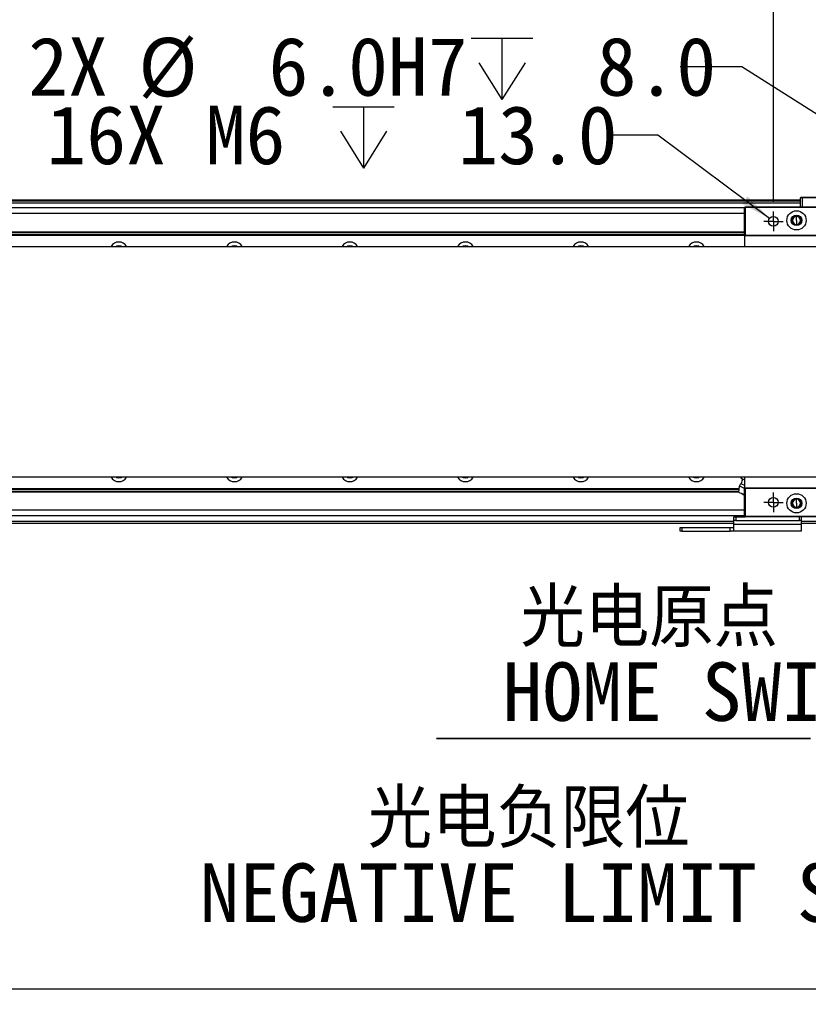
# Model space of a CAD drawing. Header units: millimetres. Extents: x 40 to 3320, y 40 to 2336.
# Tile 13 of 18: x 1823 to 2233, y 1538 to 2049. Entities that reach past the tile are written whole.
import ezdxf

# ---------------------------------------------------------------- set-up
doc = ezdxf.new("R2010")
doc.units = ezdxf.units.MM
doc.header["$LTSCALE"] = 8
doc.layers.add('DIMNS', color=7, linetype='Continuous')
doc.styles.add('SLDTEXTSTYLE7', font='txt')
doc.styles.add('SLDTEXTSTYLE8', font='txt', dxfattribs={"bigfont": 'bigfont'})
doc.styles.add('SLDTEXTSTYLE9', font='txt')
doc.dimstyles.new('SLDDIMSTYLE1', dxfattribs={"dimtxt": 30.4, "dimasz": 16, "dimexe": 0, "dimexo": 0.0625, "dimgap": 7.6, "dimtad": 2, "dimdec": 1, "dimrnd": 1e-09, "dimzin": 4, "dimdsep": 46, "dimtxsty": 'SLDTEXTSTYLE7', "dimsah": 1, "dimcen": 0.09, "dimadec": 0, "dimazin": 1, "dimtfac": 1, "dimtdec": 1, "dimtofl": 0, "dimtmove": 0, "dimatfit": 3, "dimfxl": 0, "dimfrac": 2, "dimtolj": 1, "dimtzin": 12, "dimarcsym": 0})
doc.dimstyles.new('SLDDIMSTYLE2', dxfattribs={"dimtxt": 30.4, "dimasz": 16, "dimexe": 0, "dimexo": 0.0625, "dimgap": 7.6, "dimtad": 0, "dimtih": 1, "dimtoh": 1, "dimdec": 1, "dimrnd": 1e-09, "dimzin": 4, "dimdsep": 46, "dimtxsty": 'SLDTEXTSTYLE7', "dimsah": 1, "dimcen": 0, "dimadec": 0, "dimazin": 1, "dimtfac": 1, "dimtdec": 1, "dimtofl": 0, "dimtmove": 0, "dimatfit": 3, "dimfxl": 0, "dimfrac": 2, "dimtolj": 1, "dimtzin": 12, "dimarcsym": 0})
doc.dimstyles.new('SLDDIMSTYLE3', dxfattribs={"dimtxt": 30.4, "dimasz": 16, "dimexe": 0, "dimexo": 0.0625, "dimgap": 7.6, "dimtad": 0, "dimtih": 1, "dimtoh": 1, "dimdec": 6, "dimrnd": 1e-09, "dimzin": 12, "dimdsep": 46, "dimtxsty": 'SLDTEXTSTYLE7', "dimsah": 1, "dimcen": 0, "dimadec": 0, "dimazin": 3, "dimtfac": 1, "dimtdec": 1, "dimtofl": 0, "dimtmove": 0, "dimatfit": 3, "dimfxl": 0, "dimfrac": 2, "dimtolj": 1, "dimtzin": 12, "dimarcsym": 0})

# ---------------------------------------------------------------- blocks, each defined once
blk = doc.blocks.new('_D_3')
at = {"layer": 'DIMNS'}
for p, q in [((2214.87, 1954.88), (2214.87, 2128.69)), ((2434.87, 1954.88), (2434.87, 2128.69)), ((2214.87, 2120.69), (2434.87, 2120.69))]:
    blk.add_line(p, q, dxfattribs=at)
for points in [[(2214.87, 2120.69), (2230.87, 2118.29), (2230.87, 2123.09)], [(2434.87, 2120.69), (2418.87, 2123.09), (2418.87, 2118.29)]]:
    blk.add_solid(points, dxfattribs=at)
at = {"layer": 'DIMNS', "insert": (2277.5, 2160.58), "char_height": 30.4, "attachment_point": 1, "style": 'SLDTEXTSTYLE7'}
blk.add_mtext('220.0', dxfattribs=at)
blk = doc.blocks.new('SW_SYMBOL_HOLE_DEPTH')
at = {"layer": 'DIMNS', "color": 0}
for p, q in [((0, 7000), (6400, 7000)), ((3200, 7000), (3200, 600)), ((800, 4440), (3200, 600)), ((5600, 4440), (3200, 600))]:
    blk.add_line(p, q, dxfattribs=at)
blk = doc.blocks.new('_D_11')
at = {"layer": 'DIMNS'}
for p, q in [((2154.84, 1989.5), (2129.19, 1989.5)), ((2212.86, 1946.21), (2154.84, 1989.5))]:
    blk.add_line(p, q, dxfattribs=at)
blk.add_solid([(2212.86, 1946.21), (2201.47, 1957.7), (2198.6, 1953.85)], dxfattribs=at)
at = {"layer": 'DIMNS', "xscale": 0.004985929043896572, "yscale": 0.004985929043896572, "zscale": 0.004985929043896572}
blk.add_blockref('SW_SYMBOL_HOLE_DEPTH', (1986.02, 1969.37), dxfattribs=at)
at = {"layer": 'DIMNS', "char_height": 30.4, "attachment_point": 1, "style": 'SLDTEXTSTYLE7'}
for s, insert in [('16X M6 ', (1837.27, 2004.81)), (' 13.0', (2030.52, 2004.81))]:
    blk.add_mtext(s, dxfattribs=dict(at, insert=insert))
blk = doc.blocks.new('_D_12')
at = {"layer": 'DIMNS'}
for p, q in [((2198.44, 2025.07), (2166.44, 2025.07)), ((2322.33, 1946.32), (2198.44, 2025.07))]:
    blk.add_line(p, q, dxfattribs=at)
blk.add_solid([(2322.33, 1946.32), (2310.12, 1956.93), (2307.54, 1952.88)], dxfattribs=at)
at = {"layer": 'DIMNS', "xscale": 0.004985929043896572, "yscale": 0.004985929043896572, "zscale": 0.004985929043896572}
blk.add_blockref('SW_SYMBOL_HOLE_DEPTH', (2057.93, 2004.95), dxfattribs=at)
at = {"layer": 'DIMNS', "char_height": 30.4, "attachment_point": 1, "style": 'SLDTEXTSTYLE7'}
for s, insert in [('%%c', (1884.97, 2040.09)), ('2X ', (1827.8, 2040.38)), (' 6.0H7 ', (1931.94, 2040.38)), (' 8.0', (2102.43, 2040.38))]:
    blk.add_mtext(s, dxfattribs=dict(at, insert=insert))
blk = doc.blocks.new('_D_13')
at = {"layer": 'DIMNS'}
for p, q in [((464.87, 1730.56), (464.87, 1537.92)), ((2324.87, 1730.56), (2324.87, 1537.92)), ((464.87, 1545.92), (2324.87, 1545.92))]:
    blk.add_line(p, q, dxfattribs=at)
for points in [[(464.87, 1545.92), (480.87, 1543.52), (480.87, 1548.32)], [(2324.87, 1545.92), (2308.87, 1548.32), (2308.87, 1543.52)]]:
    blk.add_solid(points, dxfattribs=at)
at = {"layer": 'DIMNS', "insert": (1353.08, 1585.8), "char_height": 30.4, "attachment_point": 1, "style": 'SLDTEXTSTYLE7'}
blk.add_mtext('1860.0', dxfattribs=at)
blk = doc.blocks.new('SW_NOTE_3')
at = {"layer": 'DIMNS', "color": 0}
for p, q in [((-194.23, 0), (0, 0)), ((0, 0), (-194.23, 0)), ((-194.23, 0), (0, 0)), ((0, 0), (-194.23, 0)), ((-194.23, 0), (0, 0)), ((0, 0), (-194.23, 0))]:
    blk.add_line(p, q, dxfattribs=at)
at = {"layer": 'DIMNS', "color": 0, "char_height": 30.4, "attachment_point": 2}
for s, insert, style in [('光电原点', (-83.74, 78.01), 'SLDTEXTSTYLE8'), ('HOME SWITCH', (-46.15, 39.61), 'SLDTEXTSTYLE9')]:
    blk.add_mtext(s, dxfattribs=dict(at, insert=insert, style=style))
blk = doc.blocks.new('SW_NOTE_4')
at = {"layer": 'DIMNS', "color": 0, "char_height": 30.4, "attachment_point": 2}
for s, insert, style in [('光电负限位', (-173.42, 57.24), 'SLDTEXTSTYLE8'), ('NEGATIVE LIMIT SWITCH', (-127.27, 18.84), 'SLDTEXTSTYLE9')]:
    blk.add_mtext(s, dxfattribs=dict(at, insert=insert, style=style))
blk = doc.blocks.new('SW_CENTERMARKSYMBOL_16')
at = {"layer": 'DIMNS', "color": 0}
for p, q in [((-2.54, 0), (-5.04, 0)), ((0, 0), (-2.54, 0)), ((0, 2.54), (0, 5.04)), ((0, 0), (0, 2.54)), ((0, 0), (0, -2.54)), ((0, 0), (2.54, 0)), ((2.54, 0), (5.04, 0)), ((0, -2.54), (0, -5.04))]:
    blk.add_line(p, q, dxfattribs=at)
blk = doc.blocks.new('SW_CENTERMARKSYMBOL_24')
at = {"layer": 'DIMNS', "color": 0}
for p, q in [((-2.54, 0), (-5.04, 0)), ((0, 0), (-2.54, 0)), ((0, 2.54), (0, 5.04)), ((0, 0), (0, 2.54)), ((0, 0), (0, -2.54)), ((0, 0), (2.54, 0)), ((2.54, 0), (5.04, 0)), ((0, -2.54), (0, -5.04))]:
    blk.add_line(p, q, dxfattribs=at)

msp = doc.modelspace()

# ---------------------------------------------------------------- linework, layer by layer
at = {"color": 7, "linetype": 'Continuous', "lineweight": 25}
for p, q in [((2228.8652183, 1955.7151297), (560.8652355, 1955.7151297)), ((560.8652355, 1955.5151337), (2228.8652183, 1955.5151337)), ((560.8652355, 1955.3151304), (2228.8652183, 1955.3151304)), ((2228.8652183, 1955.2151287), (560.8652355, 1955.2151287)), ((2228.8652183, 1954.2151341), (560.8652355, 1954.2151341)), ((2228.8652183, 1956.9151276), (2229.1652085, 1957.2151327)), ((2229.8652054, 1956.9151276), (2228.8652183, 1956.9151276)), ((2228.8652183, 1952.21513), (2228.8652183, 1956.9151276)), ((2229.1652085, 1957.2151327), (2229.9894811, 1957.2151327)), ((2229.8652054, 1956.9151276), (2229.9894811, 1957.2151327)), ((2255.8652283, 1956.9151276), (2229.8652054, 1956.9151276)), ((2229.8652054, 1956.9151276), (2229.8652054, 1952.21513)), ((2229.9894811, 1957.2151327), (2255.7409526, 1957.2151327)), ((2199.8652341, 1951.7199943), (589.8652197, 1951.7199943)), ((2199.8652341, 1951.9151324), (2200.1652242, 1952.21513)), ((2199.8652341, 1937.5151345), (2199.8652341, 1951.9151324)), ((2199.8652341, 1951.9151324), (2200.1652242, 1951.9151324)), ((2200.1652242, 1952.21513), (2449.5652439, 1952.21513)), ((2200.1652242, 1952.21513), (2200.1652242, 1951.9151324)), ((2449.5652439, 1951.9151324), (2200.1652242, 1951.9151324)), ((2200.1652242, 1951.9151324), (2200.1652242, 1937.5151345)), ((2226.8652441, 1947.2821304), (2226.8652441, 1947.7151284)), ((2226.8652441, 1945.2151308), (2226.8652441, 1947.2821304)), ((2226.8652441, 1945.2151308), (2226.8652441, 1943.1481311)), ((592.807603, 1938.9079312), (2199.8652341, 1938.9079312)), ((592.8399088, 1939.2151335), (2199.8652341, 1939.2151335)), ((2226.8652441, 1943.1481311), (2226.8652441, 1942.7151331)), ((592.6615121, 1937.5180328), (2199.8652341, 1937.5180328)), ((592.6938178, 1937.8252351), (2199.8652341, 1937.8252351)), ((2199.8652341, 1937.5151345), (2200.1652242, 1937.5151345)), ((2199.8652341, 1937.5151345), (2200.1652242, 1937.2151294)), ((2199.8652341, 1937.5151345), (2199.8652341, 1931.7151295)), ((2200.1652242, 1937.5151345), (2449.5652439, 1937.5151345)), ((2200.1652242, 1937.5151345), (2200.1652242, 1937.2151294)), ((2449.5652439, 1937.2151294), (2200.1652242, 1937.2151294)), ((317.865205, 1931.7151295), (2471.8652488, 1931.7151295)), ((2471.8652488, 1811.7151322), (317.865205, 1811.7151322)), ((2198.1340768, 1811.3081107), (2198.5808136, 1810.9590398)), ((2198.1391431, 1811.3041507), (2198.3135463, 1811.7151322)), ((2198.1391431, 1811.3041507), (2199.0124704, 1810.7758226)), ((2199.8652341, 1811.7151322), (2199.8652341, 1805.9151271)), ((589.8652197, 1805.9122288), (2197.0689417, 1805.9122288)), ((2196.8652131, 1803.9741168), (2197.2040655, 1807.1980053)), ((2199.0124704, 1810.7758226), (2199.9992253, 1810.5145903)), ((2200.1652242, 1806.2151322), (2199.8652341, 1805.9151271)), ((2200.1652242, 1805.9151271), (2199.8652341, 1805.9151271)), ((2199.8652341, 1791.5151292), (2199.8652341, 1805.9151271)), ((2200.1652242, 1806.2151322), (2449.5652439, 1806.2151322)), ((2200.1652242, 1806.2151322), (2200.1652242, 1805.9151271)), ((2449.5652439, 1805.9151271), (2200.1652242, 1805.9151271)), ((2200.1652242, 1805.9151271), (2200.1652242, 1791.5151292)), ((589.8652197, 1805.6050265), (2197.036636, 1805.6050265)), ((589.8652197, 1804.5223305), (2196.9228508, 1804.5223305)), ((589.8652197, 1804.2151281), (2196.890545, 1804.2151281)), ((2226.8652441, 1800.2821306), (2226.8652441, 1800.7151285)), ((2226.8652441, 1798.2151309), (2226.8652441, 1800.2821306)), ((2226.8652441, 1798.2151309), (2226.8652441, 1796.1481312)), ((2226.8652441, 1796.1481312), (2226.8652441, 1795.7151333)), ((2199.8652341, 1791.7102674), (589.8652197, 1791.7102674)), ((2194.3652155, 1789.2151275), (2194.3652155, 1791.2151316)), ((2194.3652155, 1791.2151316), (2195.3652026, 1791.2151316)), ((2195.3652026, 1791.2151316), (2195.3652026, 1789.2151275)), ((2195.3652026, 1791.2151316), (2200.1652242, 1791.2151316)), ((2200.1652242, 1791.5151292), (2199.8652341, 1791.5151292)), ((2200.1652242, 1791.2151316), (2199.8652341, 1791.5151292)), ((2200.1652242, 1791.5151292), (2449.5652439, 1791.5151292)), ((2200.1652242, 1791.5151292), (2200.1652242, 1791.2151316)), ((2449.5652439, 1791.2151316), (2200.1652242, 1791.2151316)), ((2228.3652546, 1789.2151275), (2228.3652546, 1791.2151316)), ((2229.3652417, 1791.2151316), (2229.3652417, 1789.2151275)), ((2194.3652155, 1787.7151319), (593.3652045, 1787.7151319)), ((2166.3652183, 1783.7151313), (2166.3652183, 1785.7151279)), ((2166.3652183, 1785.7151279), (2167.3652054, 1785.7151279)), ((2167.3652054, 1785.7151279), (2167.3652054, 1783.7151313)), ((2167.3652054, 1785.7151279), (2192.3652412, 1785.7151279)), ((2192.3652412, 1783.7151313), (2192.3652412, 1785.7151279)), ((2192.3652412, 1785.7151279), (2194.3652155, 1785.7151279)), ((2195.3652026, 1789.2151275), (2194.3652155, 1789.2151275)), ((2194.3652155, 1787.3818004), (2194.3652155, 1789.2151275)), ((2194.3652155, 1787.3818004), (2229.3652417, 1787.3818004)), ((2194.3652155, 1783.7151313), (2194.3652155, 1787.3818004)), ((2195.3652026, 1789.2151275), (2228.3652546, 1789.2151275)), ((2229.3652417, 1789.2151275), (2228.3652546, 1789.2151275)), ((2229.3652417, 1789.2151275), (2229.3652417, 1787.3818004)), ((2314.8652436, 1787.7151319), (2229.3652417, 1787.7151319)), ((2229.3652417, 1787.3818004), (2229.3652417, 1783.7151313)), ((2167.3652054, 1783.7151313), (2166.3652183, 1783.7151313)), ((2167.3652054, 1783.7151313), (2192.3652412, 1783.7151313)), ((2194.3652155, 1783.7151313), (2192.3652412, 1783.7151313)), ((2229.3652417, 1783.7151313), (2194.3652155, 1783.7151313))]:
    msp.add_line(p, q, dxfattribs=at)
at = {"color": 8, "linetype": 'Continuous', "lineweight": 25}
for p, q in [((2199.8652341, 1948.7199956), (589.8652197, 1948.7199956)), ((2199.8652341, 1794.710266), (589.8652197, 1794.710266)), ((2194.3652155, 1788.715134), (593.3652045, 1788.715134)), ((2314.8652436, 1788.715134), (2229.3652417, 1788.715134))]:
    msp.add_line(p, q, dxfattribs=at)
at = {"color": 7, "linetype": 'Continuous', "lineweight": 25, "flags": 128}
for points in [[(1873.2069255, 1931.7151295), (1873.839152, 1932.034208), (1874.8652162, 1932.2151305)], [(1874.8652162, 1932.2151305), (1875.8912803, 1932.034208), (1876.5235366, 1931.7151295)], [(1933.2069279, 1931.7151295), (1933.8391544, 1932.034208), (1934.8652484, 1932.2151305)], [(1934.8652484, 1932.2151305), (1935.8912827, 1932.034208), (1936.5235092, 1931.7151295)], [(1993.2069303, 1931.7151295), (1993.8391568, 1932.034208), (1994.8652507, 1932.2151305)], [(1994.8652507, 1932.2151305), (1995.8912851, 1932.034208), (1996.5235116, 1931.7151295)], [(2053.2069327, 1931.7151295), (2053.8391592, 1932.034208), (2054.8652531, 1932.2151305)], [(2054.8652531, 1932.2151305), (2055.8912875, 1932.034208), (2056.5235139, 1931.7151295)], [(2113.2069351, 1931.7151295), (2113.8391616, 1932.034208), (2114.8652555, 1932.2151305)], [(2114.8652555, 1932.2151305), (2115.8912899, 1932.034208), (2116.5235163, 1931.7151295)], [(2173.2069375, 1931.7151295), (2173.8391639, 1932.034208), (2174.8651983, 1932.2151305)], [(2174.8651983, 1932.2151305), (2175.8912923, 1932.034208), (2176.5235187, 1931.7151295)], [(1874.8652162, 1811.2151311), (1873.839152, 1811.3960536), (1873.2069255, 1811.7151322)], [(1876.5235366, 1811.7151322), (1875.8912803, 1811.3960536), (1874.8652162, 1811.2151311)], [(1934.8652484, 1811.2151311), (1933.8391544, 1811.3960536), (1933.2069279, 1811.7151322)], [(1936.5235092, 1811.7151322), (1935.8912827, 1811.3960536), (1934.8652484, 1811.2151311)], [(1994.8652507, 1811.2151311), (1993.8391568, 1811.3960536), (1993.2069303, 1811.7151322)], [(1996.5235116, 1811.7151322), (1995.8912851, 1811.3960536), (1994.8652507, 1811.2151311)], [(2054.8652531, 1811.2151311), (2053.8391592, 1811.3960536), (2053.2069327, 1811.7151322)], [(2056.5235139, 1811.7151322), (2055.8912875, 1811.3960536), (2054.8652531, 1811.2151311)], [(2114.8652555, 1811.2151311), (2113.8391616, 1811.3960536), (2113.2069351, 1811.7151322)], [(2116.5235163, 1811.7151322), (2115.8912899, 1811.3960536), (2114.8652555, 1811.2151311)], [(2174.8651983, 1811.2151311), (2173.8391639, 1811.3960536), (2173.2069375, 1811.7151322)], [(2176.5235187, 1811.7151322), (2175.8912923, 1811.3960536), (2174.8651983, 1811.2151311)], [(2198.5808136, 1810.9590398), (2198.5877277, 1810.9561117), (2198.6084105, 1810.9473424), (2198.6427428, 1810.9327653), (2198.6906053, 1810.9124439), (2198.7518193, 1810.8864637), (2198.8260867, 1810.854944), (2198.9131095, 1810.8180077), (2199.0124704, 1810.7758226)], [(2197.2040655, 1807.1980053), (2197.3871113, 1807.1202958), (2197.9142548, 1806.8965399), (2198.7218978, 1806.5537313), (2199.712527, 1806.1332131), (2199.8652341, 1806.0684079)], [(2198.0642797, 1808.4624136), (2198.2308151, 1808.3917225), (2198.7103345, 1808.1881726), (2199.4450213, 1807.8763136), (2199.8652341, 1807.6979467)], [(2199.0124704, 1810.7758226), (2199.2465974, 1810.6764393), (2199.5244743, 1810.5584929), (2199.8413326, 1810.4239987), (2199.8652341, 1810.413851)], [(2196.8652131, 1803.9741168), (2197.0299007, 1803.9042229), (2197.4988104, 1803.7051731), (2198.2005955, 1803.407284), (2199.0283848, 1803.0558997), (2199.8562338, 1802.704508), (2199.8652341, 1802.7006933)]]:
    msp.add_lwpolyline(points, dxfattribs=at)
at = {"color": 7, "linetype": 'Continuous', "lineweight": 25}
for centre, radius in [((2226.8652269, 1945.2151301), 5), ((2214.8652269, 1944.7151308), 2.5), ((2226.8652269, 1945.2151301), 2.75), ((2214.8652269, 1798.7151308), 2.5), ((2226.8652269, 1798.2151315), 5), ((2226.8652269, 1798.2151315), 2.75)]:
    msp.add_circle(centre, radius, dxfattribs=at)
for centre, radius, start, end in [((2226.8652269, 1945.2151301), 2.5, 90, 270), ((2226.8652269, 1945.2151301), 2.067, 90, 270), ((2226.8652269, 1945.2151301), 2.5, 270, 90), ((2226.8652269, 1945.2151301), 2.067, 270, 90), ((1874.8652269, 1929.2151301), 4.75, 90, 148.243126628), ((1874.8652269, 1929.2151301), 4.75, 31.756873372, 90), ((1934.8652269, 1929.2151301), 4.75, 90, 148.243126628), ((1934.8652269, 1929.2151301), 4.75, 31.756873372, 90), ((1994.8652269, 1929.2151301), 4.75, 90, 148.243126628), ((1994.8652269, 1929.2151301), 4.75, 31.756873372, 90), ((2054.8652269, 1929.2151301), 4.75, 90, 148.243126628), ((2054.8652269, 1929.2151301), 4.75, 31.756873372, 90), ((2114.8652269, 1929.2151301), 4.75, 90, 148.243126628), ((2114.8652269, 1929.2151301), 4.75, 31.756873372, 90), ((2174.8652269, 1929.2151301), 4.75, 90, 148.243126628), ((2174.8652269, 1929.2151301), 4.75, 31.756873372, 90), ((1874.8652269, 1814.2151315), 4.75, 211.756873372, 270), ((1874.8652269, 1814.2151315), 4.75, 270, 328.243126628), ((1934.8652269, 1814.2151315), 4.75, 211.756873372, 270), ((1934.8652269, 1814.2151315), 4.75, 270, 328.243126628), ((1994.8652269, 1814.2151315), 4.75, 211.756873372, 270), ((1994.8652269, 1814.2151315), 4.75, 270, 328.243126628), ((2054.8652269, 1814.2151315), 4.75, 211.756873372, 270), ((2054.8652269, 1814.2151315), 4.75, 270, 328.243126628), ((2114.8652269, 1814.2151315), 4.75, 211.756873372, 270), ((2114.8652269, 1814.2151315), 4.75, 270, 328.243126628), ((2174.8652269, 1814.2151315), 4.75, 211.756873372, 270), ((2174.8652269, 1814.2151315), 4.75, 270, 328.243126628), ((2226.8652269, 1798.2151315), 2.5, 90, 270), ((2226.8652269, 1798.2151315), 2.5, 270, 90), ((2226.8652269, 1798.2151315), 2.067, 90, 270), ((2226.8652269, 1798.2151315), 2.067, 270, 90)]:
    msp.add_arc(centre, radius, start, end, dxfattribs=at)
for points, knots in [([(2198.5808136, 1810.9590398), (2198.5976617, 1810.5216387), (2198.6313581, 1809.6468361), (2198.2533059, 1808.8572212), (2198.0642797, 1808.4624136)], [0, 0, 0, 0, 0.49999969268, 1, 1, 1, 1]), ([(2198.0642797, 1808.4624136), (2197.8703071, 1808.2860994), (2197.4823698, 1807.9334784), (2197.2968323, 1807.4431597), (2197.2040655, 1807.1980053)], [0, 0, 0, 0, 0.5000101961, 1, 1, 1, 1]), ([(2198.9307524, 1802.8257737), (2198.799389, 1802.8935847), (2198.5366639, 1803.029206), (2198.3556525, 1803.2629847), (2198.2651474, 1803.3798733)], [0, 0, 0, 0, 0.5000031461, 1, 1, 1, 1]), ([(2198.9307524, 1802.8257737), (2199.0707626, 1802.7783914), (2199.3508165, 1802.6836156), (2199.6447151, 1802.7158164), (2199.7916819, 1802.7319187)], [0, 0, 0, 0, 0.4999403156, 1, 1, 1, 1])]:
    msp.add_open_spline(points, degree=3, knots=knots, dxfattribs=at)

# ---------------------------------------------------------------- block references
at = {"layer": 'DIMNS'}
for name, p in [('SW_CENTERMARKSYMBOL_16', (2214.8652269, 1944.7151308)), ('SW_CENTERMARKSYMBOL_24', (2214.8652269, 1798.7151308)), ('SW_NOTE_3', (2234.1346154, 1675.9615385)), ('SW_NOTE_4', (2261.2115385, 1592.3076923))]:
    msp.add_blockref(name, p, dxfattribs=at)

# ---------------------------------------------------------------- dimensions: what is measured, and where the dimension line sits
for base, p1, p2, picture, middle in [((2434.8652269, 2120.6923393), (2214.8652269, 1944.7151308), (2434.8652269, 1944.7151308), '_D_3', (2325.931221, 2120.6923393)), ((2324.8652269, 1545.9151308), (464.8652269, 1740.7151308), (2324.8652269, 1740.7151308), '_D_13', (1412.489533, 1545.9151308))]:
    dim = msp.add_linear_dim(base=base, p1=p1, p2=p2, dimstyle='SLDDIMSTYLE1', dxfattribs=at)
    dim.commit()
    dim.dimension.update_dxf_attribs({"geometry": picture, "text_midpoint": middle, "dimtype": 160})
dim = msp.add_diameter_dim_2p(p1=(2327.3971041, 1943.105908), p2=(2322.3333498, 1946.3243536), text='2X <>H7 {\\fGDT;x} 8.0\\P', dimstyle='SLDDIMSTYLE2', dxfattribs=at)
dim.commit()
dim.dimension.update_dxf_attribs({"geometry": '_D_12', "text_midpoint": (1997.1189553, 2025.0707122), "dimtype": 163})
dim = msp.add_diameter_dim_2p(p1=(2216.8690506, 1943.2202426), p2=(2212.8614032, 1946.210019), text='16X M6 {\\fGDT;x} 13.0\\P', dimstyle='SLDDIMSTYLE3', override={"dimpost": '<>'}, dxfattribs=at)
dim.commit()
dim.dimension.update_dxf_attribs({"geometry": '_D_11', "text_midpoint": (1976.8803653, 1989.4979991), "dimtype": 163})

doc.saveas('drawing.dxf')
